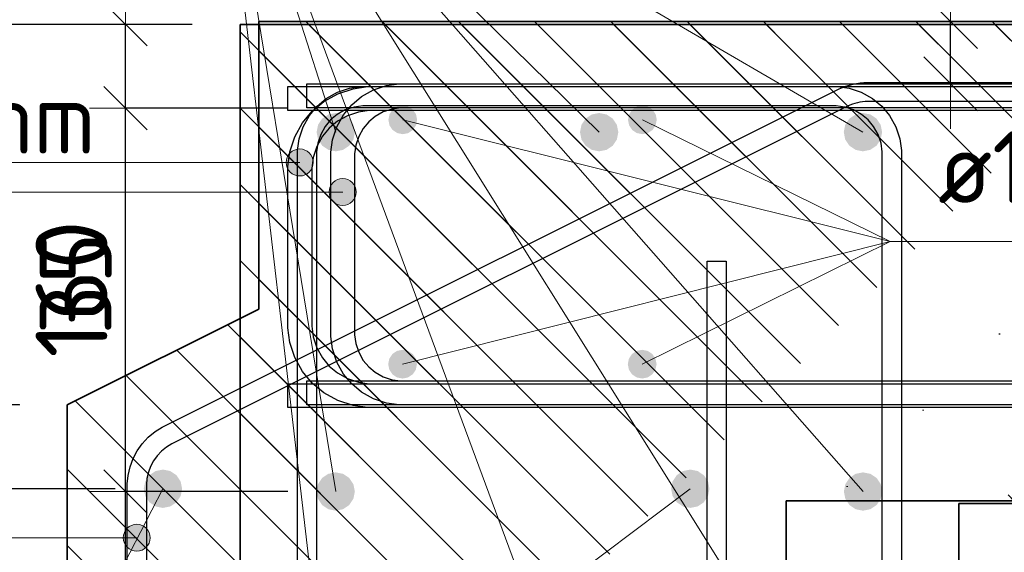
# Model space of a CAD drawing. Header units: metres. Extents: x -38 to 97, y -15 to 21.
# Tile 25 of 205: x 72.08 to 72.491, y 2.324 to 2.546. Entities that reach past the tile are written whole.
import ezdxf

# ---------------------------------------------------------------- set-up
doc = ezdxf.new("R2010")
doc.units = ezdxf.units.M
doc.header["$PDMODE"] = 65
for name, color, linetype, lineweight in [('XR$3$Арм. стержнями верхней зоны', 180, 'Continuous', 35), ('XR$3$Арм. стержнями нижней зоны', 180, 'Continuous', 35), ('XR$3$Арм.стержн. Арматура края', 96, 'Continuous', 35), ('XR$3$Арм.стержн. Хомут', 240, 'Continuous', 35), ('XR$3$Арм.стержн.горизонт. 1', 180, 'Continuous', 35), ('XR$3$Размерная линия (1)', 7, 'Continuous', 13), ('XR$4$Арм. стержнями верхней зоны', 180, 'Continuous', 35), ('XR$4$Арм. стержнями нижней зоны', 180, 'Continuous', 35), ('XR$4$Арм.стержн. Арматура края', 96, 'Continuous', 35), ('XR$4$Арм.стержн. Доп. арматура', 180, 'Continuous', 35), ('XR$4$Арм.стержн.горизонт. 1', 180, 'Continuous', 35), ('XR$4$Размерная линия (1)', 7, 'Continuous', 13), ('XR$4$Размерная линия_ общее', 7, 'Continuous', 13)]:
    doc.layers.add(name, color=color, linetype=linetype, lineweight=lineweight)
doc.styles.add('ISOCPEUR', font='txt')
doc.dimstyles.new('DIMSTYLE_11', dxfattribs={"dimtxt": 0.033, "dimasz": 0.0375, "dimexe": 0, "dimexo": 0, "dimgap": 0.0165, "dimtad": 2, "dimdec": 0, "dimlfac": 1000, "dimrnd": 1, "dimzin": 12, "dimdsep": 46, "dimtxsty": 'ISOCPEUR', "dimblk1": 'ALL_ML_STRICH', "dimblk2": 'ALL_ML_STRICH', "dimsah": 1, "dimcen": 0, "dimclrd": 7, "dimclre": 256, "dimclrt": 7, "dimadec": 0, "dimazin": 0, "dimtfac": 1, "dimtdec": 0, "dimtix": 1, "dimtmove": 2, "dimatfit": 3, "dimfxl": 0, "dimtvp": 1.2, "dimtzin": 0, "dimlwd": 0, "dimlwe": -3, "dimarcsym": 0})
doc.dimstyles.new('DIMSTYLE_23', dxfattribs={"dimtxt": 0.03, "dimasz": 0.03, "dimexe": 0, "dimexo": 0, "dimgap": 0.015, "dimtad": 2, "dimdec": 0, "dimlfac": 1000, "dimrnd": 5, "dimzin": 12, "dimdsep": 46, "dimtxsty": 'ISOCPEUR', "dimblk1": 'ALL_ML_STRICH', "dimblk2": 'ALL_ML_STRICH', "dimsah": 1, "dimcen": 0, "dimclrd": 7, "dimclre": 256, "dimclrt": 7, "dimadec": 0, "dimazin": 0, "dimtfac": 1, "dimtdec": 0, "dimtix": 1, "dimtmove": 2, "dimatfit": 3, "dimfxl": 0, "dimtvp": 1.2, "dimtzin": 0, "dimlwd": 0, "dimlwe": -3, "dimarcsym": 0})
doc.dimstyles.new('DIMSTYLE_24', dxfattribs={"dimtxt": 0.03, "dimasz": 0.03, "dimexe": 0, "dimexo": 0, "dimgap": 0.015, "dimtad": 2, "dimdec": 0, "dimlfac": 1000, "dimrnd": 5, "dimzin": 12, "dimdsep": 46, "dimtxsty": 'ISOCPEUR', "dimblk1": 'ALL_ML_STRICH', "dimblk2": 'ALL_ML_STRICH', "dimsah": 1, "dimcen": 0, "dimclrd": 7, "dimclre": 256, "dimclrt": 7, "dimadec": 0, "dimazin": 0, "dimtfac": 1, "dimtdec": 0, "dimtix": 1, "dimtmove": 2, "dimatfit": 3, "dimfxl": 0, "dimtzin": 0, "dimlwd": 0, "dimlwe": -3, "dimarcsym": 0})
doc.dimstyles.new('DIMSTYLE_32', dxfattribs={"dimtxt": 0.03, "dimasz": 0.03, "dimexe": 0, "dimexo": 0, "dimgap": 0.015, "dimtad": 0, "dimdec": 0, "dimlfac": 1000, "dimrnd": 5, "dimzin": 12, "dimdsep": 46, "dimtxsty": 'ISOCPEUR', "dimblk1": 'ALL_ML_STRICH', "dimblk2": 'ALL_ML_STRICH', "dimsah": 1, "dimcen": 0, "dimclrd": 7, "dimclre": 256, "dimclrt": 7, "dimadec": 0, "dimazin": 0, "dimtfac": 1, "dimtdec": 0, "dimtix": 1, "dimtmove": 2, "dimatfit": 3, "dimfxl": 0, "dimtvp": 1.2, "dimtzin": 0, "dimlwd": 0, "dimlwe": -3, "dimarcsym": 0})
pattern_1 = [(135, (0, 0), (-0.031819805, -0.031819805), [0.4, -0.05, 0, -0.05]), (135, (-0.01591, -0.01591), (-0.031819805, -0.031819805), [0.8, -0.1, 0.1, -0.1])]

# ---------------------------------------------------------------- blocks, each defined once
blk = doc.blocks.new('ALL_ML_STRICH')
at = {"color": 0, "linetype": 'ByBlock', "lineweight": -2}
for p, q in [((0, -0.5), (0, 0.5)), ((-0.3, -0.3), (0.3, 0.3)), ((-1, 0), (0.5, 0))]:
    blk.add_line(p, q, dxfattribs=at)
blk = doc.blocks.new('*D244')
at = {"layer": 'DEFPOINTS', "color": 7, "linetype": 'Continuous', "lineweight": 13, "transparency": 33554687}
for p in [(72.21203, 2.34903), (72.12431, 2.22403), (72.21203, 2.22403)]:
    blk.add_point(p, dxfattribs=at)
at = {"layer": 'XR$3$Размерная линия (1)', "color": 9, "linetype": 'Continuous', "lineweight": -2, "true_color": 0xc7c7c7, "transparency": 33554687}
for p, q in [((72.19203, 2.34903), (72.12431, 2.34903)), ((72.19203, 2.22403), (72.12431, 2.22403))]:
    blk.add_line(p, q, dxfattribs=at)
at = {"layer": 'XR$3$Размерная линия (1)', "color": 7, "linetype": 'Continuous', "lineweight": -2, "transparency": 33554687}
blk.add_line((72.12431, 2.22403), (72.12431, 2.34903), dxfattribs=at)
at = {"layer": 'XR$3$Размерная линия (1)', "color": 7, "linetype": 'Continuous', "lineweight": 13, "transparency": 33554687, "xscale": 0.03, "yscale": 0.03, "zscale": 0.03}
for p, rotation in [((72.12431, 2.34903), 90), ((72.12431, 2.22403), 270)]:
    blk.add_blockref('ALL_ML_STRICH', p, dxfattribs=dict(at, rotation=rotation))
at = {"layer": 'XR$3$Размерная линия (1)', "color": 7, "linetype": 'Continuous', "lineweight": 13, "transparency": 33554687, "insert": (72.10181, 2.29103), "char_height": 0.03, "width": 0.09, "attachment_point": 5, "rotation": 90, "style": 'ISOCPEUR'}
blk.add_mtext('\\A1;{125}', dxfattribs=at)
blk = doc.blocks.new('*D245')
at = {"layer": 'DEFPOINTS', "color": 7, "linetype": 'Continuous', "lineweight": 13, "transparency": 33554687}
for p in [(72.21207, 2.50903), (72.12431, 2.34903), (72.21203, 2.34903)]:
    blk.add_point(p, dxfattribs=at)
at = {"layer": 'XR$3$Размерная линия (1)', "color": 9, "linetype": 'Continuous', "lineweight": -2, "true_color": 0xc7c7c7, "transparency": 33554687}
for p, q in [((72.19207, 2.50903), (72.12431, 2.50903)), ((72.19203, 2.34903), (72.12431, 2.34903))]:
    blk.add_line(p, q, dxfattribs=at)
at = {"layer": 'XR$3$Размерная линия (1)', "color": 7, "linetype": 'Continuous', "lineweight": -2, "transparency": 33554687}
blk.add_line((72.12431, 2.34903), (72.12431, 2.50903), dxfattribs=at)
at = {"layer": 'XR$3$Размерная линия (1)', "color": 7, "linetype": 'Continuous', "lineweight": 13, "transparency": 33554687, "xscale": 0.03, "yscale": 0.03, "zscale": 0.03}
for p, rotation in [((72.12431, 2.50903), 90), ((72.12431, 2.34903), 270)]:
    blk.add_blockref('ALL_ML_STRICH', p, dxfattribs=dict(at, rotation=rotation))
at = {"layer": 'XR$3$Размерная линия (1)', "color": 7, "linetype": 'Continuous', "lineweight": 13, "transparency": 33554687, "insert": (72.10181, 2.43353), "char_height": 0.03, "width": 0.09, "attachment_point": 5, "rotation": 90, "style": 'ISOCPEUR'}
blk.add_mtext('\\A1;{160}', dxfattribs=at)
blk = doc.blocks.new('*D246')
at = {"layer": 'DEFPOINTS', "color": 7, "linetype": 'Continuous', "lineweight": 13, "transparency": 33554687}
for p in [(72.17211, 2.54403), (72.12431, 2.50903), (72.21207, 2.50903)]:
    blk.add_point(p, dxfattribs=at)
at = {"layer": 'XR$3$Размерная линия (1)', "color": 9, "linetype": 'Continuous', "lineweight": -2, "true_color": 0xc7c7c7, "transparency": 33554687}
for p, q in [((72.15211, 2.54403), (72.12431, 2.54403)), ((72.19207, 2.50903), (72.12431, 2.50903))]:
    blk.add_line(p, q, dxfattribs=at)
at = {"layer": 'XR$3$Размерная линия (1)', "color": 7, "linetype": 'Continuous', "lineweight": -2, "transparency": 33554687}
blk.add_line((72.12431, 2.50903), (72.12431, 2.54403), dxfattribs=at)
at = {"layer": 'XR$3$Размерная линия (1)', "color": 7, "linetype": 'Continuous', "lineweight": 13, "transparency": 33554687, "xscale": 0.03, "yscale": 0.03, "zscale": 0.03}
for p, rotation in [((72.12431, 2.54403), 90), ((72.12431, 2.50903), 270)]:
    blk.add_blockref('ALL_ML_STRICH', p, dxfattribs=dict(at, rotation=rotation))
at = {"layer": 'XR$3$Размерная линия (1)', "color": 7, "linetype": 'Continuous', "lineweight": 13, "transparency": 33554687, "insert": (72.10157, 2.57977), "char_height": 0.03, "width": 0.06, "attachment_point": 5, "rotation": 90, "style": 'ISOCPEUR'}
blk.add_mtext('\\A1;{35}', dxfattribs=at)
blk = doc.blocks.new('*D247')
at = {"layer": 'DEFPOINTS', "color": 7, "linetype": 'Continuous', "lineweight": 13, "transparency": 33554687}
for p in [(72.17211, 2.54403), (72.03736, 2.18403), (72.17211, 2.18403)]:
    blk.add_point(p, dxfattribs=at)
at = {"layer": 'XR$3$Размерная линия (1)', "color": 9, "linetype": 'Continuous', "lineweight": -2, "true_color": 0xc7c7c7, "transparency": 33554687}
for p, q in [((72.15211, 2.54403), (72.03736, 2.54403)), ((72.15211, 2.18403), (72.03736, 2.18403))]:
    blk.add_line(p, q, dxfattribs=at)
at = {"layer": 'XR$3$Размерная линия (1)', "color": 7, "linetype": 'Continuous', "lineweight": -2, "transparency": 33554687}
blk.add_line((72.03736, 2.18403), (72.03736, 2.54403), dxfattribs=at)
at = {"layer": 'XR$3$Размерная линия (1)', "color": 7, "linetype": 'Continuous', "lineweight": 13, "transparency": 33554687, "xscale": 0.03, "yscale": 0.03, "zscale": 0.03}
for p, rotation in [((72.03736, 2.54403), 90), ((72.03736, 2.18403), 270)]:
    blk.add_blockref('ALL_ML_STRICH', p, dxfattribs=dict(at, rotation=rotation))
at = {"layer": 'XR$3$Размерная линия (1)', "color": 7, "linetype": 'Continuous', "lineweight": 13, "transparency": 33554687, "insert": (72.01486, 2.36553), "char_height": 0.03, "width": 0.09, "attachment_point": 5, "rotation": 90, "style": 'ISOCPEUR'}
blk.add_mtext('\\A1;{360}', dxfattribs=at)
blk = doc.blocks.new('*D518')
at = {"layer": 'DEFPOINTS', "color": 7, "linetype": 'Continuous', "lineweight": 13, "transparency": 33554687}
for p in [(72.13995, 2.35018), (72.06519, 2.22518), (72.13995, 2.22518)]:
    blk.add_point(p, dxfattribs=at)
at = {"layer": 'XR$4$Размерная линия (1)', "color": 9, "linetype": 'Continuous', "lineweight": -2, "true_color": 0xc7c7c7, "transparency": 33554687}
for p, q in [((72.11995, 2.35018), (72.06519, 2.35018)), ((72.11995, 2.22518), (72.06519, 2.22518))]:
    blk.add_line(p, q, dxfattribs=at)
at = {"layer": 'XR$4$Размерная линия (1)', "color": 7, "linetype": 'Continuous', "lineweight": -2, "transparency": 33554687}
blk.add_line((72.06519, 2.22518), (72.06519, 2.35018), dxfattribs=at)
at = {"layer": 'XR$4$Размерная линия (1)', "color": 7, "linetype": 'Continuous', "lineweight": 13, "transparency": 33554687, "xscale": 0.03, "yscale": 0.03, "zscale": 0.03}
for p, rotation in [((72.06519, 2.35018), 90), ((72.06519, 2.22518), 270)]:
    blk.add_blockref('ALL_ML_STRICH', p, dxfattribs=dict(at, rotation=rotation))
at = {"layer": 'XR$4$Размерная линия (1)', "color": 7, "linetype": 'Continuous', "lineweight": 13, "transparency": 33554687, "insert": (72.04269, 2.29218), "char_height": 0.03, "width": 0.09, "attachment_point": 5, "rotation": 90, "style": 'ISOCPEUR'}
blk.add_mtext('\\A1;{125}', dxfattribs=at)
blk = doc.blocks.new('*D519')
at = {"layer": 'DEFPOINTS', "color": 7, "linetype": 'Continuous', "lineweight": 13, "transparency": 33554687}
for p in [(72.10003, 2.38518), (72.06519, 2.35018), (72.13995, 2.35018)]:
    blk.add_point(p, dxfattribs=at)
at = {"layer": 'XR$4$Размерная линия (1)', "color": 9, "linetype": 'Continuous', "lineweight": -2, "true_color": 0xc7c7c7, "transparency": 33554687}
for p, q in [((72.08003, 2.38518), (72.06519, 2.38518)), ((72.11995, 2.35018), (72.06519, 2.35018))]:
    blk.add_line(p, q, dxfattribs=at)
at = {"layer": 'XR$4$Размерная линия (1)', "color": 7, "linetype": 'Continuous', "lineweight": -2, "transparency": 33554687}
blk.add_line((72.06519, 2.35018), (72.06519, 2.38518), dxfattribs=at)
at = {"layer": 'XR$4$Размерная линия (1)', "color": 7, "linetype": 'Continuous', "lineweight": 13, "transparency": 33554687, "xscale": 0.03, "yscale": 0.03, "zscale": 0.03}
for p, rotation in [((72.06519, 2.38518), 90), ((72.06519, 2.35018), 270)]:
    blk.add_blockref('ALL_ML_STRICH', p, dxfattribs=dict(at, rotation=rotation))
at = {"layer": 'XR$4$Размерная линия (1)', "color": 7, "linetype": 'Continuous', "lineweight": 13, "transparency": 33554687, "insert": (72.10355, 2.4359), "char_height": 0.03, "width": 0.06, "attachment_point": 5, "rotation": 90, "style": 'ISOCPEUR'}
blk.add_mtext('\\A1;{35}', dxfattribs=at)
blk = doc.blocks.new('*D532')
at = {"layer": 'DEFPOINTS', "color": 7, "linetype": 'Continuous', "lineweight": 13, "transparency": 33554687}
for p in [(72.4287, 2.54518), (72.4287, 2.51918), (72.46868, 2.51918)]:
    blk.add_point(p, dxfattribs=at)
at = {"layer": 'XR$4$Размерная линия_ общее', "color": 253, "linetype": 'Continuous', "lineweight": -2, "true_color": 0xa0a0a0, "transparency": 33554687}
for p, q in [((72.4487, 2.54518), (72.46868, 2.54518)), ((72.4487, 2.51918), (72.46868, 2.51918))]:
    blk.add_line(p, q, dxfattribs=at)
at = {"layer": 'XR$4$Размерная линия_ общее', "color": 7, "linetype": 'Continuous', "lineweight": -2, "transparency": 33554687}
blk.add_line((72.46868, 2.51918), (72.46868, 2.54518), dxfattribs=at)
at = {"layer": 'XR$4$Размерная линия_ общее', "color": 7, "linetype": 'Continuous', "lineweight": 13, "transparency": 33554687, "xscale": 0.0375, "yscale": 0.0375, "zscale": 0.0375}
for p, rotation in [((72.46868, 2.54518), 90), ((72.46868, 2.51918), 270)]:
    blk.add_blockref('ALL_ML_STRICH', p, dxfattribs=dict(at, rotation=rotation))
at = {"layer": 'XR$4$Размерная линия_ общее', "color": 7, "linetype": 'Continuous', "lineweight": 13, "transparency": 33554687, "insert": (72.46822, 2.56255), "char_height": 0.027, "width": 0.00135, "attachment_point": 1, "rotation": 90, "line_spacing_factor": 0.60241, "style": 'ISOCPEUR'}
blk.add_mtext('з.с.', dxfattribs=at)
at = {"layer": 'XR$4$Размерная линия_ общее', "color": 7, "linetype": 'Continuous', "lineweight": 13, "transparency": 33554687, "insert": (72.44468, 2.58291), "char_height": 0.033, "width": 0.066, "attachment_point": 5, "rotation": 90, "style": 'ISOCPEUR'}
blk.add_mtext('\\A1;{26}', dxfattribs=at)

msp = doc.modelspace()

# ---------------------------------------------------------------- hatches: boundary and pattern name
at = {"linetype": 'Continuous', "lineweight": 13, "transparency": 33554687}
h = msp.add_hatch(dxfattribs=at)
h.set_pattern_fill('__________540', scale=0.015, style=0, pattern_type=2)
h.set_pattern_definition(pattern_1)
h.paths.add_polyline_path([(72.40003, 2.54518), (72.18003, 2.54518), (72.18003, 2.42518), (72.10003, 2.38518), (72.10003, 2.18518), (72.40003, 2.18518)], flags=0)
h = msp.add_hatch(dxfattribs=at)
h.set_pattern_fill('__________540', scale=0.015, style=0, pattern_type=2)
h.set_pattern_definition(pattern_1)
h.paths.add_polyline_path([(72.47211, 2.54403), (72.17211, 2.54403), (72.17211, 2.18403), (72.47211, 2.18403)], flags=0)
h = msp.add_hatch(dxfattribs=at)
h.set_pattern_fill('__________540', scale=0.015, style=0, pattern_type=2)
h.set_pattern_definition(pattern_1)
h.paths.add_polyline_path([(72.40003, 2.54518), (72.40003, 2.34518), (72.71593, 2.34518), (72.71593, 2.54518)], flags=0)
at = {"linetype": 'Continuous', "lineweight": 25, "transparency": 33554687}
h = msp.add_hatch(dxfattribs=at)
h.set_pattern_fill('__________540', scale=0.015, style=0, pattern_type=2)
h.set_pattern_definition(pattern_1)
h.paths.add_polyline_path([(72.47211, 2.54403), (72.47211, 2.34403), (72.72626, 2.34403), (72.72626, 2.54403)], flags=0)
at = {"layer": 'XR$3$Арм.стержн. Арматура края', "linetype": 'Continuous', "lineweight": 13, "transparency": 33554687}
for points in [[(72.19219, 2.48918), (72.19422, 2.48153), (72.19422, 2.49121)], [(72.19422, 2.49121), (72.19703, 2.48074), (72.19703, 2.49199)], [(72.19422, 2.49121), (72.19422, 2.48153), (72.19703, 2.48074)], [(72.19703, 2.49199), (72.19703, 2.48074), (72.19984, 2.48153)], [(72.19703, 2.49199), (72.19984, 2.48153), (72.19984, 2.49121)], [(72.19984, 2.49121), (72.19984, 2.48153), (72.20187, 2.48356)], [(72.19984, 2.49121), (72.20187, 2.48356), (72.20187, 2.48918)], [(72.19219, 2.48356), (72.19219, 2.48918), (72.19141, 2.48637)], [(72.19219, 2.48918), (72.19219, 2.48356), (72.19422, 2.48153)], [(72.20187, 2.48918), (72.20187, 2.48356), (72.20266, 2.48637)]]:
    msp.add_hatch(color=7, dxfattribs=at).paths.add_polyline_path(points)
at = {"layer": 'XR$3$Арм.стержн.горизонт. 1', "linetype": 'Continuous', "lineweight": 50, "transparency": 33554687}
for points in [[(72.22007, 2.49903), (72.21946, 2.5021), (72.21773, 2.50469), (72.21513, 2.50642), (72.21207, 2.50703), (72.20901, 2.50642), (72.20641, 2.50469), (72.20468, 2.5021), (72.20407, 2.49903), (72.20468, 2.49597), (72.20641, 2.49338), (72.20901, 2.49164), (72.21207, 2.49103), (72.21513, 2.49164), (72.21773, 2.49338), (72.21946, 2.49597)], [(72.32999, 2.49903), (72.32939, 2.5021), (72.32765, 2.50469), (72.32506, 2.50642), (72.32199, 2.50703), (72.31893, 2.50642), (72.31634, 2.50469), (72.3146, 2.5021), (72.31399, 2.49903), (72.3146, 2.49597), (72.31634, 2.49338), (72.31893, 2.49164), (72.32199, 2.49103), (72.32506, 2.49164), (72.32765, 2.49338), (72.32939, 2.49597)], [(72.44007, 2.49903), (72.43946, 2.5021), (72.43773, 2.50469), (72.43513, 2.50642), (72.43207, 2.50703), (72.42901, 2.50642), (72.42641, 2.50469), (72.42468, 2.5021), (72.42407, 2.49903), (72.42468, 2.49597), (72.42641, 2.49338), (72.42901, 2.49164), (72.43207, 2.49103), (72.43513, 2.49164), (72.43773, 2.49338), (72.43946, 2.49597)], [(72.22003, 2.34903), (72.21942, 2.3521), (72.21769, 2.35469), (72.21509, 2.35642), (72.21203, 2.35703), (72.20897, 2.35642), (72.20638, 2.35469), (72.20464, 2.3521), (72.20403, 2.34903), (72.20464, 2.34597), (72.20638, 2.34338), (72.20897, 2.34164), (72.21203, 2.34103), (72.21509, 2.34164), (72.21769, 2.34338), (72.21942, 2.34597)], [(72.44011, 2.34903), (72.4395, 2.3521), (72.43777, 2.35469), (72.43517, 2.35642), (72.43211, 2.35703), (72.42905, 2.35642), (72.42645, 2.35469), (72.42472, 2.3521), (72.42411, 2.34903), (72.42472, 2.34597), (72.42645, 2.34338), (72.42905, 2.34164), (72.43211, 2.34103), (72.43517, 2.34164), (72.43777, 2.34338), (72.4395, 2.34597)]]:
    msp.add_hatch(color=7, dxfattribs=at).paths.add_polyline_path(points)
at = {"layer": 'XR$4$Арм.стержн. Арматура края', "linetype": 'Continuous', "lineweight": 13, "transparency": 33554687}
for points in [[(72.21011, 2.47686), (72.21214, 2.46921), (72.21214, 2.47889)], [(72.21214, 2.47889), (72.21495, 2.46843), (72.21495, 2.47968)], [(72.21214, 2.47889), (72.21214, 2.46921), (72.21495, 2.46843)], [(72.21495, 2.47968), (72.21495, 2.46843), (72.21776, 2.46921)], [(72.21495, 2.47968), (72.21776, 2.46921), (72.21776, 2.47889)], [(72.21776, 2.47889), (72.21776, 2.46921), (72.21979, 2.47124)], [(72.21776, 2.47889), (72.21979, 2.47124), (72.21979, 2.47686)], [(72.21011, 2.47124), (72.21011, 2.47686), (72.20932, 2.47405)], [(72.21011, 2.47686), (72.21011, 2.47124), (72.21214, 2.46921)], [(72.21979, 2.47686), (72.21979, 2.47124), (72.22057, 2.47405)], [(72.12419, 2.33253), (72.12621, 2.32488), (72.12621, 2.33456)], [(72.12621, 2.33456), (72.12903, 2.32409), (72.12903, 2.33534)], [(72.12621, 2.33456), (72.12621, 2.32488), (72.12903, 2.32409)], [(72.12903, 2.33534), (72.12903, 2.32409), (72.13184, 2.32488)], [(72.12903, 2.33534), (72.13184, 2.32488), (72.13184, 2.33456)], [(72.13184, 2.33456), (72.13184, 2.32488), (72.13386, 2.32691)], [(72.13184, 2.33456), (72.13386, 2.32691), (72.13386, 2.33253)], [(72.12419, 2.32691), (72.12419, 2.33253), (72.1234, 2.32972)], [(72.12419, 2.33253), (72.12419, 2.32691), (72.12621, 2.32488)], [(72.13386, 2.33253), (72.13386, 2.32691), (72.13465, 2.32972)]]:
    msp.add_hatch(color=7, dxfattribs=at).paths.add_polyline_path(points)
at = {"layer": 'XR$4$Арм.стержн. Доп. арматура', "linetype": 'Continuous', "lineweight": 50, "transparency": 33554687}
for points in [[(72.24603, 2.50418), (72.24557, 2.50648), (72.24427, 2.50843), (72.24232, 2.50973), (72.24003, 2.51018), (72.23773, 2.50973), (72.23578, 2.50843), (72.23448, 2.50648), (72.23403, 2.50418), (72.23448, 2.50189), (72.23578, 2.49994), (72.23773, 2.49864), (72.24003, 2.49818), (72.24232, 2.49864), (72.24427, 2.49994), (72.24557, 2.50189)], [(72.34603, 2.50418), (72.34557, 2.50648), (72.34427, 2.50843), (72.34232, 2.50973), (72.34003, 2.51018), (72.33773, 2.50973), (72.33578, 2.50843), (72.33448, 2.50648), (72.33403, 2.50418), (72.33448, 2.50189), (72.33578, 2.49994), (72.33773, 2.49864), (72.34003, 2.49818), (72.34232, 2.49864), (72.34427, 2.49994), (72.34557, 2.50189)], [(72.24595, 2.40218), (72.24549, 2.40448), (72.24419, 2.40643), (72.24224, 2.40773), (72.23995, 2.40818), (72.23765, 2.40773), (72.23571, 2.40643), (72.23441, 2.40448), (72.23395, 2.40218), (72.23441, 2.39989), (72.23571, 2.39794), (72.23765, 2.39664), (72.23995, 2.39618), (72.24224, 2.39664), (72.24419, 2.39794), (72.24549, 2.39989)], [(72.34595, 2.40218), (72.34549, 2.40448), (72.34419, 2.40643), (72.34224, 2.40773), (72.33995, 2.40818), (72.33765, 2.40773), (72.33571, 2.40643), (72.33441, 2.40448), (72.33395, 2.40218), (72.33441, 2.39989), (72.33571, 2.39794), (72.33765, 2.39664), (72.33995, 2.39618), (72.34224, 2.39664), (72.34419, 2.39794), (72.34549, 2.39989)]]:
    msp.add_hatch(color=34, dxfattribs=at).paths.add_polyline_path(points)
at = {"layer": 'XR$4$Арм.стержн.горизонт. 1', "linetype": 'Continuous', "lineweight": 50, "transparency": 33554687}
for points in [[(72.14795, 2.35018), (72.14734, 2.35325), (72.14561, 2.35584), (72.14301, 2.35758), (72.13995, 2.35818), (72.13689, 2.35758), (72.13429, 2.35584), (72.13256, 2.35325), (72.13195, 2.35018), (72.13256, 2.34712), (72.13429, 2.34453), (72.13689, 2.34279), (72.13995, 2.34218), (72.14301, 2.34279), (72.14561, 2.34453), (72.14734, 2.34712)], [(72.36803, 2.35018), (72.36742, 2.35325), (72.36568, 2.35584), (72.36309, 2.35758), (72.36003, 2.35818), (72.35696, 2.35758), (72.35437, 2.35584), (72.35263, 2.35325), (72.35203, 2.35018), (72.35263, 2.34712), (72.35437, 2.34453), (72.35696, 2.34279), (72.36003, 2.34218), (72.36309, 2.34279), (72.36568, 2.34453), (72.36742, 2.34712)]]:
    msp.add_hatch(color=7, dxfattribs=at).paths.add_polyline_path(points)

# ---------------------------------------------------------------- linework, layer by layer
at = {"color": 7, "linetype": 'Continuous', "lineweight": 13, "transparency": 33554687}
msp.add_line((72.46868, 2.54518), (72.46868, 2.60518), dxfattribs=at)
at = {"color": 7, "linetype": 'Continuous', "lineweight": 35, "transparency": 33554687}
for p, q in [((72.17211, 2.54403), (72.17211, 2.18403)), ((72.47211, 2.54403), (72.17211, 2.54403)), ((72.18003, 2.54518), (72.18003, 2.42518)), ((72.40003, 2.54518), (72.18003, 2.54518)), ((72.71593, 2.54518), (72.40003, 2.54518)), ((72.72626, 2.54403), (72.47211, 2.54403)), ((72.18003, 2.42518), (72.10003, 2.38518)), ((72.10003, 2.38518), (72.10003, 2.18518)), ((72.40003, 2.34518), (72.71593, 2.34518)), ((72.40003, 2.18518), (72.40003, 2.34518)), ((72.47211, 2.18403), (72.47211, 2.34403)), ((72.47211, 2.34403), (72.72626, 2.34403))]:
    msp.add_line(p, q, dxfattribs=at)
at = {"layer": 'XR$3$Арм. стержнями верхней зоны', "color": 4, "linetype": 'Continuous', "lineweight": 25, "transparency": 33554687}
msp.add_lwpolyline([(72.19209, 2.51803), (72.73126, 2.51803), (72.73126, 2.50803), (72.19209, 2.50803), (72.19209, 2.51803)], dxfattribs=at)
at = {"layer": 'XR$3$Арм. стержнями нижней зоны', "color": 4, "linetype": 'Continuous', "lineweight": 25, "transparency": 33554687}
msp.add_lwpolyline([(72.19206, 2.39403), (72.73126, 2.39403), (72.73126, 2.38403), (72.19206, 2.38403), (72.19206, 2.39403)], dxfattribs=at)
at = {"layer": 'XR$3$Арм.стержн. Арматура края', "color": 7, "linetype": 'Continuous', "lineweight": 13, "transparency": 33554687}
for p, q in [((72.19703, 2.49199), (72.19703, 2.49199)), ((72.03065, 2.48637), (72.19703, 2.48637)), ((72.19141, 2.48637), (72.19141, 2.48637)), ((72.20266, 2.48637), (72.20266, 2.48637)), ((72.19703, 2.48074), (72.19703, 2.48074))]:
    msp.add_line(p, q, dxfattribs=at)
at = {"layer": 'XR$3$Арм.стержн. Арматура края', "color": 4, "linetype": 'Continuous', "lineweight": 25, "transparency": 33554687}
for points in [[(72.69203, 2.38403), (72.22538, 2.38403), (72.21928, 2.38488), (72.21293, 2.38698), (72.20708, 2.39025), (72.20227, 2.39427), (72.19825, 2.39908), (72.19497, 2.40493), (72.19288, 2.41128), (72.19203, 2.41738), (72.19203, 2.48469), (72.19288, 2.49079), (72.19497, 2.49714), (72.19825, 2.50298), (72.20227, 2.5078), (72.20708, 2.51182), (72.21293, 2.51509), (72.21928, 2.51718), (72.22538, 2.51803), (72.69203, 2.51803)], [(72.69203, 2.50803), (72.22607, 2.50803), (72.22155, 2.5074), (72.21697, 2.5059), (72.21278, 2.50355), (72.20937, 2.5007), (72.20652, 2.49729), (72.20417, 2.49309), (72.20266, 2.48851), (72.20203, 2.48399), (72.20203, 2.41807), (72.20266, 2.41355), (72.20417, 2.40898), (72.20652, 2.40478), (72.20937, 2.40137), (72.21278, 2.39852), (72.21697, 2.39617), (72.22155, 2.39466), (72.22607, 2.39403), (72.69203, 2.39403)]]:
    msp.add_lwpolyline(points, dxfattribs=at)
at = {"layer": 'XR$3$Арм.стержн. Арматура края', "color": 7, "linetype": 'Continuous', "lineweight": 13, "transparency": 33554687}
msp.add_circle((72.19703, 2.48637), 0.00563, dxfattribs=at)
at = {"layer": 'XR$3$Арм.стержн. Хомут', "color": 40, "linetype": 'Continuous', "lineweight": 25, "transparency": 33554687}
for points in [[(72.19607, 2.23471), (72.19607, 2.49136), (72.19675, 2.49624), (72.19842, 2.50132), (72.20104, 2.50599), (72.20426, 2.50984), (72.20811, 2.51306), (72.21279, 2.51568), (72.21787, 2.51735), (72.22275, 2.51803), (72.42143, 2.51803), (72.42631, 2.51735), (72.43139, 2.51568), (72.43607, 2.51306), (72.43992, 2.50984), (72.44314, 2.50599), (72.44575, 2.50132), (72.44743, 2.49624), (72.44811, 2.49136), (72.44811, 2.23471)], [(72.19607, 2.23471), (72.19607, 2.49136), (72.19675, 2.49624), (72.19842, 2.50132), (72.20104, 2.50599), (72.20426, 2.50984), (72.20811, 2.51306), (72.21279, 2.51568), (72.21787, 2.51735), (72.22275, 2.51803), (72.42143, 2.51803), (72.42631, 2.51735), (72.43139, 2.51568), (72.43607, 2.51306), (72.43992, 2.50984), (72.44314, 2.50599), (72.44575, 2.50132), (72.44743, 2.49624), (72.44811, 2.49136), (72.44811, 2.23471)], [(72.44011, 2.23526), (72.44011, 2.4908), (72.43961, 2.49442), (72.4384, 2.49808), (72.43652, 2.50144), (72.43424, 2.50416), (72.43151, 2.50644), (72.42816, 2.50832), (72.42449, 2.50953), (72.42088, 2.51003), (72.2233, 2.51003), (72.21969, 2.50953), (72.21602, 2.50832), (72.21267, 2.50644), (72.20994, 2.50416), (72.20766, 2.50144), (72.20578, 2.49808), (72.20457, 2.49442), (72.20407, 2.4908), (72.20407, 2.23526)], [(72.44011, 2.23526), (72.44011, 2.4908), (72.43961, 2.49442), (72.4384, 2.49808), (72.43652, 2.50144), (72.43424, 2.50416), (72.43151, 2.50644), (72.42816, 2.50832), (72.42449, 2.50953), (72.42088, 2.51003), (72.2233, 2.51003), (72.21969, 2.50953), (72.21602, 2.50832), (72.21267, 2.50644), (72.20994, 2.50416), (72.20766, 2.50144), (72.20578, 2.49808), (72.20457, 2.49442), (72.20407, 2.4908), (72.20407, 2.23526)]]:
    msp.add_lwpolyline(points, dxfattribs=at)
at = {"layer": 'XR$3$Арм.стержн.горизонт. 1', "color": 7, "linetype": 'Continuous', "lineweight": 13, "transparency": 33554687}
for q in [(72.43211, 2.22403), (72.32199, 2.49903), (72.21203, 2.22403), (72.43211, 2.34903), (72.21207, 2.49903), (72.43207, 2.49903), (72.32203, 2.22403), (72.21203, 2.34903)]:
    msp.add_line((72.16184, 2.65643), q, dxfattribs=at)
at = {"layer": 'XR$4$Арм. стержнями верхней зоны', "color": 4, "linetype": 'Continuous', "lineweight": 25, "transparency": 33554687}
msp.add_lwpolyline([(72.20003, 2.51918), (72.72093, 2.51918), (72.72093, 2.50918), (72.20003, 2.50918), (72.20003, 2.51918)], dxfattribs=at)
at = {"layer": 'XR$4$Арм. стержнями нижней зоны', "color": 4, "linetype": 'Continuous', "lineweight": 25, "transparency": 33554687}
msp.add_lwpolyline([(72.20003, 2.39518), (72.72093, 2.39518), (72.72093, 2.38518), (72.20003, 2.38518), (72.20003, 2.39518)], dxfattribs=at)
at = {"layer": 'XR$4$Арм.стержн. Арматура края', "color": 7, "linetype": 'Continuous', "lineweight": 13, "transparency": 33554687}
for p, q in [((72.21495, 2.47968), (72.21495, 2.47968)), ((71.86032, 2.47405), (72.17032, 2.47405)), ((72.17032, 2.47405), (72.21495, 2.47405)), ((72.20932, 2.47405), (72.20932, 2.47405)), ((72.22057, 2.47405), (72.22057, 2.47405)), ((72.21495, 2.46843), (72.21495, 2.46843)), ((72.12903, 2.33534), (72.12903, 2.33534)), ((71.98783, 2.32972), (72.12903, 2.32972)), ((72.1234, 2.32972), (72.1234, 2.32972)), ((72.13465, 2.32972), (72.13465, 2.32972)), ((72.12903, 2.32409), (72.12903, 2.32409))]:
    msp.add_line(p, q, dxfattribs=at)
at = {"layer": 'XR$4$Арм.стержн. Арматура края', "color": 40, "linetype": 'Continuous', "lineweight": 25, "transparency": 33554687}
for points in [[(72.12503, 2.23686), (72.12503, 2.35223), (72.12538, 2.35574), (72.12621, 2.35936), (72.12751, 2.36284), (72.1292, 2.36602), (72.13129, 2.36895), (72.13382, 2.37168), (72.13669, 2.37404), (72.13968, 2.37592), (72.4222, 2.51705), (72.42356, 2.51766), (72.42499, 2.51821), (72.42645, 2.51868), (72.42793, 2.51908), (72.42942, 2.51939), (72.43094, 2.51961), (72.43247, 2.51976), (72.43396, 2.51982), (72.71993, 2.51982)], [(72.71993, 2.51182), (72.43413, 2.51182), (72.43301, 2.51178), (72.43192, 2.51167), (72.43083, 2.51151), (72.42977, 2.51129), (72.42871, 2.51101), (72.42767, 2.51067), (72.42664, 2.51027), (72.42562, 2.50981), (72.14361, 2.36894), (72.14138, 2.36754), (72.13932, 2.36584), (72.13751, 2.36389), (72.13602, 2.3618), (72.13482, 2.35954), (72.13388, 2.35705), (72.13329, 2.35445), (72.13303, 2.35183), (72.13303, 2.23742)], [(72.36703, 2.23742), (72.36703, 2.44518), (72.37503, 2.44518)], [(72.37503, 2.44518), (72.37503, 2.23686)]]:
    msp.add_lwpolyline(points, dxfattribs=at)
at = {"layer": 'XR$4$Арм.стержн. Арматура края', "color": 4, "linetype": 'Continuous', "lineweight": 25, "transparency": 33554687}
for points in [[(72.70995, 2.38518), (72.23851, 2.38518), (72.2333, 2.38591), (72.22786, 2.3877), (72.22285, 2.39051), (72.21872, 2.39396), (72.21527, 2.39808), (72.21247, 2.40309), (72.21067, 2.40853), (72.20995, 2.41375), (72.20995, 2.49062), (72.21067, 2.49584), (72.21247, 2.50127), (72.21527, 2.50628), (72.21872, 2.51041), (72.22285, 2.51386), (72.22786, 2.51667), (72.2333, 2.51846), (72.23851, 2.51918), (72.70995, 2.51918)], [(72.70995, 2.50918), (72.2392, 2.50918), (72.23557, 2.50868), (72.2319, 2.50747), (72.22855, 2.50559), (72.22582, 2.50331), (72.22354, 2.50059), (72.22166, 2.49723), (72.22045, 2.49356), (72.21995, 2.48993), (72.21995, 2.41444), (72.22045, 2.41081), (72.22166, 2.40714), (72.22354, 2.40378), (72.22582, 2.40106), (72.22855, 2.39878), (72.2319, 2.3969), (72.23557, 2.39569), (72.2392, 2.39518), (72.70995, 2.39518)]]:
    msp.add_lwpolyline(points, dxfattribs=at)
at = {"layer": 'XR$4$Арм.стержн. Арматура края', "color": 7, "linetype": 'Continuous', "lineweight": 13, "transparency": 33554687}
for centre in [(72.21495, 2.47405), (72.12903, 2.32972)]:
    msp.add_circle(centre, 0.00563, dxfattribs=at)
at = {"layer": 'XR$4$Арм.стержн. Доп. арматура', "color": 7, "linetype": 'Continuous', "lineweight": 13, "transparency": 33554687}
for q in [(72.24003, 2.50418), (72.34003, 2.50418), (72.23995, 2.40218), (72.33995, 2.40218), (72.66944, 2.45342)]:
    msp.add_line((72.44344, 2.45342), q, dxfattribs=at)
at = {"layer": 'XR$4$Арм.стержн.горизонт. 1', "color": 7, "linetype": 'Continuous', "lineweight": 13, "transparency": 33554687}
for q in [(72.13995, 2.35018), (72.36003, 2.35018)]:
    msp.add_line((72.00038, 2.08015), q, dxfattribs=at)

# ---------------------------------------------------------------- texts
at = {"layer": 'XR$4$Арм.стержн. Арматура края', "color": 7, "linetype": 'Continuous', "lineweight": 25, "transparency": 33554687, "insert": (71.88182, 2.49005), "char_height": 0.03, "width": 0.2806692, "attachment_point": 7, "style": 'ISOCPEUR'}
msp.add_mtext('\\W0.92;ø10 L=1135mm ', dxfattribs=at)
at = {"layer": 'XR$4$Арм.стержн. Доп. арматура', "color": 7, "linetype": 'Continuous', "lineweight": 25, "transparency": 33554687, "insert": (72.46344, 2.46942), "char_height": 0.03, "width": 0.1999832, "attachment_point": 7, "style": 'ISOCPEUR'}
msp.add_mtext('\\W0.94;ø12 L=п.м.', dxfattribs=at)

# ---------------------------------------------------------------- dimensions: what is measured, and where the dimension line sits
at = {"layer": 'XR$3$Размерная линия (1)', "color": 7, "linetype": 'Continuous', "lineweight": 13, "transparency": 33554687}
for base, p1, p2, dimstyle, picture, middle in [((72.12431, 2.54403), (72.19207, 2.50903), (72.15211, 2.54403), 'DIMSTYLE_23', '*D246', (72.10157, 2.57977)), ((72.03736, 2.54403), (72.15211, 2.18403), (72.15211, 2.54403), 'DIMSTYLE_24', '*D247', (72.01486, 2.36553)), ((72.12431, 2.50903), (72.19203, 2.34903), (72.19207, 2.50903), 'DIMSTYLE_24', '*D245', (72.10181, 2.43353)), ((72.12431, 2.34903), (72.19203, 2.22403), (72.19203, 2.34903), 'DIMSTYLE_24', '*D244', (72.10181, 2.29103))]:
    dim = msp.add_linear_dim(base=base, p1=p1, p2=p2, angle=90, dimstyle=dimstyle, override={"dimpost": '<>', "dimclrd": 7, "dimclre": 9, "dimclrt": 7, "dimlwd": 0, "dimlwe": 65533}, dxfattribs=at)
    dim.commit()
    dim.dimension.update_dxf_attribs({"geometry": picture, "text_midpoint": middle, "dimtype": 160})
at = {"layer": 'XR$4$Размерная линия (1)', "color": 7, "linetype": 'Continuous', "lineweight": 13, "transparency": 33554687}
for base, p1, p2, dimstyle, picture, middle in [((72.06519, 2.38518), (72.11995, 2.35018), (72.08003, 2.38518), 'DIMSTYLE_32', '*D519', (72.10355, 2.4359)), ((72.06519, 2.35018), (72.11995, 2.22518), (72.11995, 2.35018), 'DIMSTYLE_24', '*D518', (72.04269, 2.29218))]:
    dim = msp.add_linear_dim(base=base, p1=p1, p2=p2, angle=90, dimstyle=dimstyle, override={"dimpost": '<>', "dimclrd": 7, "dimclre": 9, "dimclrt": 7, "dimlwd": 0, "dimlwe": 65533}, dxfattribs=at)
    dim.commit()
    dim.dimension.update_dxf_attribs({"geometry": picture, "text_midpoint": middle, "dimtype": 160})
at = {"layer": 'XR$4$Размерная линия_ общее', "color": 7, "linetype": 'Continuous', "lineweight": 13, "transparency": 33554687}
dim = msp.add_linear_dim(base=(72.46868, 2.54518), p1=(72.4487, 2.51918), p2=(72.4487, 2.54518), angle=90, text='<>\\Xз.с.', dimstyle='DIMSTYLE_11', override={"dimpost": '<>', "dimclrd": 7, "dimclre": 253, "dimclrt": 7, "dimlwd": 0, "dimlwe": 65533}, dxfattribs=at)
dim.commit()
dim.dimension.update_dxf_attribs({"geometry": '*D532', "text_midpoint": (72.44468, 2.58291), "dimtype": 160})

doc.saveas('drawing.dxf')
